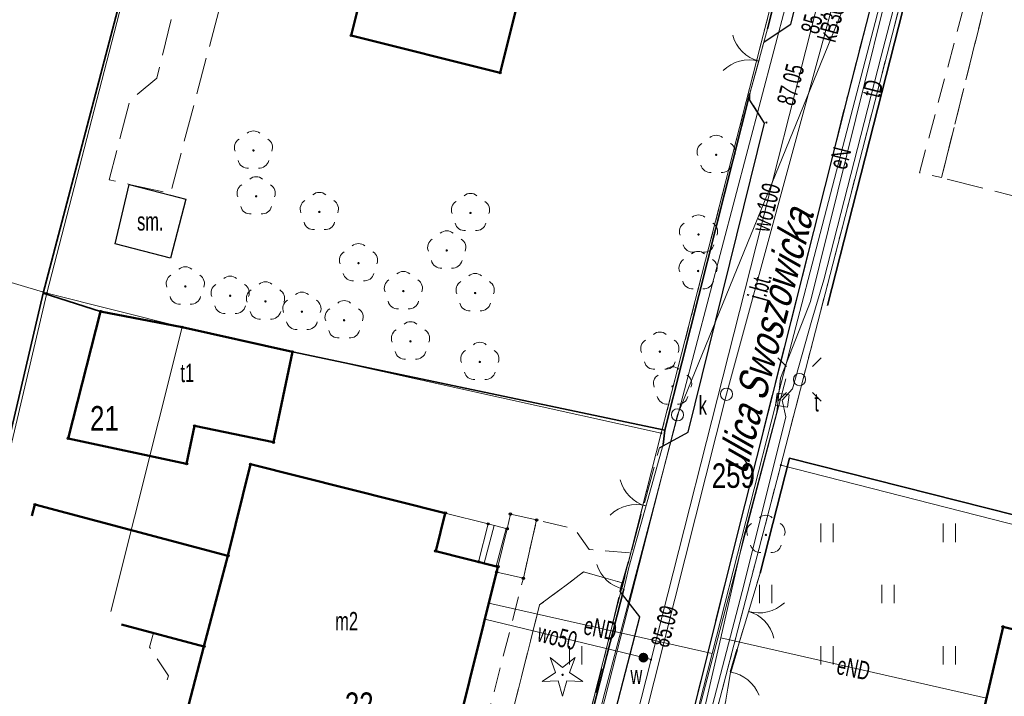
# Model space of a CAD drawing. Header units: metres. Extents: x 7504240 to 7504745, y 5782869 to 5783359.
# Tile 20 of 93: x 7504340 to 7504380, y 5782956 to 5782984. Entities that reach past the tile are written whole.
import ezdxf
from ezdxf.enums import TextEntityAlignment as Align

# ---------------------------------------------------------------- set-up
doc = ezdxf.new("R2010")
doc.units = ezdxf.units.M
doc.header["$MEASUREMENT"] = 0
for name, pattern in [('1.0_0.5', [1.5, 1, -0.5]), ('1.5_0.5', [2, 1.5, -0.5]), ('219-500', [0]), ('egug-500', [1, 0.5, -0.5]), ('otob_500', [0]), ('otof_500', [0]), ('sutp_500', [0])]:
    doc.linetypes.add(name, pattern=pattern)
doc.layers.get('0').update_dxf_attribs({"color": 2, "linetype": 'CONTINUOUS', "lineweight": 5})
for name, color, linetype in [('203-punkt graniczny', 7, 'CONTINUOUS'), ('211-numer działki ewidencyjnej', 7, 'CONTINUOUS'), ('218-kontur użytku gruntowego', 7, 'CONTINUOUS'), ('219-działka ewidencyjna', 7, 'CONTINUOUS'), ('312-budynek ewidencyjny', 7, 'CONTINUOUS'), ('312-oznaczenie budynku ewidencyjnego-Atr117', 7, 'CONTINUOUS'), ('352-schody', 7, 'CONTINUOUS'), ('994-Nazwa ulicy', 7, 'CONTINUOUS'), ('brama', 7, 'CONTINUOUS'), ('chodnik', 7, 'CONTINUOUS'), ('drzewo iglaste', 7, 'CONTINUOUS'), ('drzewo liściaste', 7, 'CONTINUOUS'), ('furtka', 7, 'CONTINUOUS'), ('jezdnia', 7, 'CONTINUOUS'), ('jezdnia-Atr17', 7, 'CONTINUOUS'), ('krawężnik', 7, 'CONTINUOUS'), ('latarnia', 7, 'CONTINUOUS'), ('ogrodzenie trwałe', 7, 'CONTINUOUS'), ('pikieta sztuczna', 7, 'CONTINUOUS'), ('pikieta sztuczna-Atr2', 7, 'CONTINUOUS'), ('przewód elektroenergetyczny podziemny', 7, 'CONTINUOUS'), ('przewód elektroenergetyczny podziemny-Atr1', 7, 'CONTINUOUS'), ('przewód kanalizacyjny', 7, 'CONTINUOUS'), ('przewód kanalizacyjny-Atr1', 7, 'CONTINUOUS'), ('przewód telekomunikacyjny napowietrzny', 7, 'CONTINUOUS'), ('przewód telekomunikacyjny podziemny', 7, 'CONTINUOUS'), ('przewód telekomunikacyjny podziemny-Atr1', 7, 'CONTINUOUS'), ('przewód wodociągowy', 7, 'CONTINUOUS'), ('przewód wodociągowy-Atr1', 7, 'CONTINUOUS'), ('Punkt budynku', 7, 'CONTINUOUS'), ('rzędna', 7, 'CONTINUOUS'), ('rzędna-Atr2', 7, 'CONTINUOUS'), ('słup przewodów napowietrznych', 7, 'CONTINUOUS'), ('trawnik', 7, 'CONTINUOUS'), ('właz do komory lub kanału - kwadratowy', 7, 'CONTINUOUS'), ('właz do komory lub kanału - kwadratowy-Atr17', 7, 'CONTINUOUS'), ('właz do komory lub kanału - okrągły', 7, 'CONTINUOUS'), ('właz do komory lub kanału - okrągły-Atr17', 7, 'CONTINUOUS'), ('zasuwa lub zawór', 7, 'CONTINUOUS'), ('zasuwa lub zawór-Atr17', 7, 'CONTINUOUS'), ('śmietnik', 7, 'CONTINUOUS'), ('śmietnik-Atr17', 7, 'CONTINUOUS')]:
    doc.layers.add(name, color=color, linetype=linetype)
doc.styles.get("Standard").update_dxf_attribs({"font": 'Working1250', "width": 0.75})
doc.linetypes.add('902-500', pattern='A,3.75,0,[1,ksztalty.shx,S=0.5,R=0,X=0,Y=0],3.75', length=7.5)

# ---------------------------------------------------------------- blocks, each defined once
blk = doc.blocks.new('OP021')
at = {"linetype": 'Continuous', "lineweight": 13}
h = blk.add_hatch(color=0, dxfattribs=at)
edge = h.paths.add_edge_path()
edge.add_arc((0, 0), 0.05, 0, 360)
at = {"color": 0, "linetype": 'Continuous', "lineweight": 13}
for centre, start, end in [((-0.38, 0.124), 121.308, 202.548), ((0, 0.4), 49.272, 130.728), ((0.38, 0.124), 337.452, 58.692), ((-0.235, -0.324), 193.221, 274.871), ((0.235, -0.324), 265.129, 346.779)]:
    blk.add_arc(centre, 0.4, start, end, dxfattribs=at)
blk = doc.blocks.new('OP011')
at = {"linetype": 'Continuous', "lineweight": 13}
h = blk.add_hatch(color=0, dxfattribs=at)
edge = h.paths.add_edge_path()
edge.add_arc((0, 0), 0.05, 0, 360)
at = {"color": 0, "linetype": 'Continuous', "lineweight": 13}
for p, q in [((-0.283, 0.093), (-0.512, 0.706)), ((-0.512, 0.706), (0, 0.299)), ((0, 0.299), (0.512, 0.706)), ((0.512, 0.706), (0.283, 0.093)), ((-0.828, -0.268), (-0.283, 0.093)), ((0.283, 0.093), (0.828, -0.268)), ((-0.175, -0.24), (-0.828, -0.268)), ((0, -0.87), (-0.175, -0.24)), ((0.175, -0.24), (0, -0.87)), ((0.828, -0.268), (0.175, -0.24))]:
    blk.add_line(p, q, dxfattribs=at)
blk = doc.blocks.new('US25')
at = {"linetype": 'Continuous', "lineweight": 0}
h = blk.add_hatch(color=0, dxfattribs=at)
edge = h.paths.add_edge_path()
edge.add_arc((0, 0), 0.2, 0, 360)
blk = doc.blocks.new('PW01')
at = {"linetype": 'Continuous', "lineweight": 13}
h = blk.add_hatch(color=0, dxfattribs=at)
edge = h.paths.add_edge_path()
edge.add_arc((0, 0), 0.045, 0, 360)
blk = doc.blocks.new('US15')
at = {"color": 0, "linetype": 'Continuous', "lineweight": 13}
blk.add_circle((0, 0), 0.25, dxfattribs=at)
blk = doc.blocks.new('US22')
at = {"color": 0, "linetype": 'Continuous', "lineweight": 13}
blk.add_circle((0, 0), 0.25, dxfattribs=at)
blk = doc.blocks.new('US22A')
at = {"color": 0, "linetype": 'Continuous', "lineweight": 0}
blk.add_lwpolyline([(-0.25, -0.25), (0.25, -0.25), (0.25, 0.25), (-0.25, 0.25)], close=True, dxfattribs=at)
blk = doc.blocks.new('SM01')
at = {"color": 0, "linetype": 'Continuous', "lineweight": 13}
for p, q in [((-0.53, 0.531), (-0.883, 0.884)), ((0.531, 0.531), (0.884, 0.884)), ((-0.53, -0.53), (-0.883, -0.883)), ((0.531, -0.53), (0.884, -0.883))]:
    blk.add_line(p, q, dxfattribs=at)
blk.add_circle((0, 0), 0.25, dxfattribs=at)
blk = doc.blocks.new('OK02')
at = {"color": 0, "linetype": 'Continuous', "lineweight": 0}
for centre, start, end in [((-1.5, 0), 0, 60), ((1.5, 0), 120, 180)]:
    blk.add_arc(centre, 1.5, start, end, dxfattribs=at)
blk = doc.blocks.new('OK04')
at = {"color": 0, "linetype": 'Continuous', "lineweight": 0}
blk.add_arc((1.5, 0.001), 1.5, 120, 180, dxfattribs=at)
blk = doc.blocks.new('TU04')
at = {"color": 0, "linetype": 'Continuous', "lineweight": 13}
for p, q in [((0, 0), (0, 0.75)), ((0.5, 0), (0.5, 0.75))]:
    blk.add_line(p, q, dxfattribs=at)
blk = doc.blocks.new('203')
at = {"linetype": 'Continuous', "lineweight": 0}
h = blk.add_hatch(color=0, dxfattribs=at)
edge = h.paths.add_edge_path()
edge.add_arc((0, 0), 0.045, 0, 360)
blk = doc.blocks.new('PUNKTBUD')
at = {"color": 0}
blk.add_circle((0, 0), 0.045, dxfattribs=at)

msp = doc.modelspace()

# ---------------------------------------------------------------- linework, layer by layer
at = {"layer": '218-kontur użytku gruntowego', "color": 3, "linetype": 'egug-500', "lineweight": 18, "flags": 128}
for points in [[(7504374.27, 5782998.52), (7504366.22, 5782967.08)], [(7504379.37, 5782997.76), (7504371.1, 5782965.78)], [(7504366.22, 5782967.08), (7504359.507, 5782940.717)], [(7504371.1, 5782965.78), (7504363.342, 5782936.071)]]:
    msp.add_lwpolyline(points, dxfattribs=at)
at = {"layer": '219-działka ewidencyjna', "color": 7, "linetype": '219-500', "lineweight": 18, "flags": 128}
for points in [[(7504341.14, 5782972.8), (7504349.4, 5783004.74)], [(7504366.22, 5782967.08), (7504374.27, 5782998.52)], [(7504371.1, 5782965.78), (7504379.37, 5782997.76)], [(7504338.35, 5782973.63), (7504341.14, 5782972.8)], [(7504341.14, 5782972.8), (7504339.334, 5782965.153)], [(7504346.66, 5782971.41), (7504341.14, 5782972.8)], [(7504346.66, 5782971.41), (7504343.747, 5782959.807)], [(7504346.66, 5782971.41), (7504366.22, 5782967.08)], [(7504366.22, 5782967.08), (7504359.507, 5782940.717)], [(7504371.1, 5782965.78), (7504363.342, 5782936.071)], [(7504395.12, 5782959.64), (7504371.1, 5782965.78)]]:
    msp.add_lwpolyline(points, dxfattribs=at)
at = {"layer": '312-budynek ewidencyjny', "color": 7, "linetype": 'Continuous', "lineweight": 50, "flags": 128}
for points in [[(7504359.64, 5782981.79), (7504360.83, 5782986.53)], [(7504354.17, 5782985.78), (7504353.56, 5782983.31)], [(7504353.56, 5782983.31), (7504359.64, 5782981.79)], [(7504343.33, 5782972.05), (7504342.01, 5782966.87)], [(7504346.66, 5782971.41), (7504343.33, 5782972.05)], [(7504351.16, 5782970.4), (7504346.66, 5782971.41)], [(7504350.39, 5782966.71), (7504351.16, 5782970.4)], [(7504346.84, 5782965.83), (7504347.17, 5782967.38)], [(7504347.17, 5782967.38), (7504350.39, 5782966.71)], [(7504342.01, 5782966.87), (7504346.84, 5782965.83)], [(7504349.45, 5782965.81), (7504348.53, 5782962.08)], [(7504357.4, 5782963.82), (7504349.45, 5782965.81)], [(7504340.65, 5782964.17), (7504340.528, 5782963.708)], [(7504348.53, 5782962.08), (7504340.65, 5782964.17)], [(7504357.01, 5782962.27), (7504357.4, 5782963.82)], [(7504359.55, 5782961.63), (7504357.01, 5782962.27)], [(7504348.53, 5782962.08), (7504347.55, 5782958.38)], [(7504347.55, 5782958.38), (7504348.53, 5782962.08)], [(7504357.82, 5782954.67), (7504359.55, 5782961.63)], [(7504344.19, 5782959.271), (7504347.55, 5782958.38)], [(7504380.17, 5782959.18), (7504377.85, 5782949.2)], [(7504389.23, 5782956.94), (7504380.17, 5782959.18)], [(7504347.55, 5782958.38), (7504346.918, 5782955.966)]]:
    msp.add_lwpolyline(points, dxfattribs=at)
at = {"layer": '352-schody', "color": 7, "linetype": 'Continuous', "lineweight": 18, "flags": 128}
for points in [[(7504357.01, 5782962.27), (7504358.76, 5782961.83), (7504359.15, 5782963.38), (7504357.4, 5782963.82)], [(7504357.01, 5782962.27), (7504358.76, 5782961.83), (7504359.15, 5782963.38), (7504357.4, 5782963.82)], [(7504359.55, 5782961.63), (7504359.5, 5782961.41), (7504360.59, 5782961.16), (7504361.13, 5782963.54), (7504360.06, 5782963.78), (7504359.93, 5782963.18)], [(7504359.55, 5782961.63), (7504359.5, 5782961.41), (7504360.59, 5782961.16), (7504361.13, 5782963.54), (7504360.06, 5782963.78), (7504359.93, 5782963.18)], [(7504358.76, 5782961.83), (7504359.55, 5782961.63), (7504359.93, 5782963.18), (7504359.15, 5782963.38)], [(7504358.76, 5782961.83), (7504359.55, 5782961.63), (7504359.93, 5782963.18), (7504359.15, 5782963.38)]]:
    msp.add_lwpolyline(points, close=True, dxfattribs=at)
for points in [[(7504358.994, 5782961.771), (7504359.397, 5782963.317)], [(7504359.479, 5782961.648), (7504359.881, 5782963.193)]]:
    msp.add_lwpolyline(points, dxfattribs=at)
at = {"layer": 'brama', "color": 7, "linetype": 'otob_500', "lineweight": 18, "flags": 128}
for points in [[(7504369.84, 5782980.95), (7504370.55, 5782983.58)], [(7504364.89, 5782961.6), (7504366.29, 5782966.62)], [(7504370.25, 5782961.37), (7504369.32, 5782958.25)]]:
    msp.add_lwpolyline(points, dxfattribs=at)
at = {"layer": 'chodnik', "color": 7, "linetype": '1.0_0.5', "lineweight": 18, "flags": 128}
for points in [[(7504383.32, 5782994.68), (7504382.96, 5782994.58), (7504382.72, 5782994.46), (7504382.21, 5782994.21), (7504382.03, 5782994.05), (7504381.75, 5782993.69), (7504381.56, 5782993.36), (7504381.44, 5782992.88), (7504381.12, 5782991.4), (7504377.66, 5782977.51), (7504376.76, 5782977.71), (7504378.74, 5782985.13), (7504380.8, 5782993.65), (7504381, 5782994.04), (7504381.23, 5782994.34), (7504381.51, 5782994.63), (7504381.78, 5782994.86), (7504382.08, 5782995.06), (7504382.35, 5782995.23), (7504382.81, 5782995.41), (7504383.35, 5782995.54), (7504384.89, 5782995.68), (7504385.42, 5782995.67), (7504386.96, 5782995.5), (7504387.79, 5782995.34), (7504391.99, 5782994.29), (7504399.87, 5782992.23), (7504400.03, 5782992.41), (7504401.17, 5782992.15), (7504400.37, 5782991.53), (7504399.69, 5782991.4), (7504394.35, 5782992.88), (7504392.24, 5782993.36), (7504390.54, 5782993.94), (7504386.51, 5782994.75), (7504385.93, 5782994.82), (7504385.59, 5782994.84), (7504385.16, 5782994.85), (7504384.29, 5782994.82), (7504383.6, 5782994.73)], [(7504359.82, 5782954.38), (7504358.88, 5782954.55), (7504360.59, 5782961.16), (7504361.13, 5782963.54), (7504362.68, 5782963.18), (7504363.28, 5782962.34), (7504364.98, 5782962.19), (7504364.62, 5782960.98), (7504363.05, 5782961.42), (7504361.25, 5782960.07)]]:
    msp.add_lwpolyline(points, close=True, dxfattribs=at)
msp.add_lwpolyline([(7504346.054, 5782957.013), (7504346.1, 5782957.18), (7504345.33, 5782958.35), (7504345.49, 5782958.93), (7504347.55, 5782958.38), (7504346.918, 5782955.966)], dxfattribs=at)
at = {"layer": 'furtka', "color": 7, "linetype": 'otof_500', "lineweight": 18, "flags": 128}
for points in [[(7504364.69, 5782960.71), (7504364.89, 5782961.6)], [(7504369.04, 5782957.33), (7504368.86, 5782956.18)]]:
    msp.add_lwpolyline(points, dxfattribs=at)
at = {"layer": 'jezdnia', "color": 7, "linetype": '1.5_0.5', "lineweight": 18, "flags": 128}
for points in [[(7504353.03, 5783003.8), (7504362.65, 5783001.39), (7504362.51, 5783000.75), (7504354.45, 5783002.72), (7504354.09, 5783001.39), (7504358.01, 5783000.43), (7504357.83, 5782999.64), (7504353.47, 5783000.64), (7504353.34, 5783000.62), (7504353.04, 5783000.56), (7504352.77, 5783000.45), (7504352.56, 5783000.3), (7504352.42, 5783000.14), (7504352.28, 5782999.95), (7504352.18, 5782999.77), (7504352.18, 5782999.56), (7504352.18, 5782999.39), (7504352.24, 5782999.21), (7504352.31, 5782999.03), (7504352.45, 5782998.83), (7504352.67, 5782998.65), (7504352.93, 5782998.5), (7504352.75, 5782997.79), (7504353.33, 5782997.65), (7504352, 5782992.35), (7504350.41, 5782992.78), (7504346.18, 5782976.87), (7504344.57, 5782977.22), (7504343.68, 5782977.42), (7504344.53, 5782980.66), (7504345.62, 5782981.57), (7504348.49, 5782993.11), (7504346.68, 5782993.61), (7504349.41, 5783004.84), (7504350.27, 5783004.56)], [(7504375.03, 5782998.38), (7504378.7, 5782997.69), (7504378.06, 5782997.12), (7504376.19, 5782990.04), (7504373.83, 5782980.88), (7504369.17, 5782962.35), (7504367.57, 5782955.94), (7504366.77, 5782952.45), (7504365.27, 5782947.77), (7504362.36, 5782948.42), (7504361.78, 5782949.36), (7504361.89, 5782949.78), (7504362.74, 5782953.15), (7504363.78, 5782953.55), (7504365.35, 5782959.58), (7504364.54, 5782960.62), (7504364.62, 5782960.98), (7504364.98, 5782962.19), (7504366.14, 5782966.49), (7504367.31, 5782967.12), (7504370.43, 5782979.74), (7504369.84, 5782980.67), (7504369.84, 5782980.95), (7504370.41, 5782983.04), (7504371.51, 5782983.78), (7504375.04, 5782997.67)], [(7504401.17, 5782992.15), (7504404.95, 5782991.26), (7504395.21, 5782966.71), (7504392.43, 5782967.49), (7504394.18, 5782972.47), (7504383.79, 5782975.95), (7504377.66, 5782977.51), (7504381.12, 5782991.4), (7504381.44, 5782992.88), (7504381.56, 5782993.36), (7504381.75, 5782993.69), (7504382.03, 5782994.05), (7504382.21, 5782994.21), (7504382.72, 5782994.46), (7504382.96, 5782994.58), (7504383.32, 5782994.68), (7504383.6, 5782994.73), (7504384.29, 5782994.82), (7504385.16, 5782994.85), (7504385.59, 5782994.84), (7504385.93, 5782994.82), (7504386.51, 5782994.75), (7504390.54, 5782993.94), (7504389.99, 5782991.94), (7504384.94, 5782993.15), (7504382.3, 5782982.24), (7504383.13, 5782980.84), (7504382.51, 5782978.37), (7504385.12, 5782977.78), (7504387.08, 5782979.05), (7504389.92, 5782978.41), (7504390.36, 5782980.39), (7504394.23, 5782979.52), (7504394.92, 5782982.6), (7504397.53, 5782981.95), (7504400.21, 5782987.14), (7504400.39, 5782987.54), (7504400.52, 5782987.83), (7504400.57, 5782988.09), (7504400.52, 5782988.44), (7504400.44, 5782988.8), (7504400.33, 5782989.16), (7504400.17, 5782989.45), (7504399.95, 5782989.76), (7504399.76, 5782990.02), (7504399.51, 5782990.3), (7504399.14, 5782990.56), (7504398.6, 5782990.86), (7504395.25, 5782991.61), (7504395.07, 5782990.77), (7504393.99, 5782991.02), (7504394.35, 5782992.88), (7504399.69, 5782991.4), (7504400.37, 5782991.53)]]:
    msp.add_lwpolyline(points, close=True, dxfattribs=at)
at = {"layer": 'krawężnik', "color": 7, "linetype": 'Continuous', "lineweight": 25, "flags": 128}
for points in [[(7504380.09, 5782998.65), (7504378.7, 5782997.69), (7504378.06, 5782997.12), (7504376.19, 5782990.04), (7504373.83, 5782980.88), (7504369.17, 5782962.35), (7504367.57, 5782955.94), (7504366.77, 5782952.45), (7504365.27, 5782947.77)], [(7504370.41, 5782983.04), (7504371.51, 5782983.78), (7504375.04, 5782997.67), (7504375.03, 5782998.38)], [(7504366.14, 5782966.49), (7504367.31, 5782967.12), (7504370.43, 5782979.74), (7504369.84, 5782980.67), (7504369.84, 5782980.95)], [(7504362.74, 5782953.15), (7504363.78, 5782953.55), (7504365.35, 5782959.58), (7504364.54, 5782960.62), (7504364.62, 5782960.98)]]:
    msp.add_lwpolyline(points, dxfattribs=at)
at = {"layer": 'ogrodzenie trwałe', "color": 7, "linetype": '902-500', "lineweight": 35, "flags": 128}
for points in [[(7504349.41, 5783004.84), (7504340.98, 5782972.8), (7504339.23, 5782965.279)], [(7504370.55, 5782983.58), (7504374.32, 5782998.48)], [(7504400.03, 5782992.41), (7504383.8, 5782996.87), (7504379.5, 5782997.74), (7504373.01, 5782972.29)], [(7504369.84, 5782980.95), (7504366.36, 5782967.21), (7504366.29, 5782966.62)], [(7504340.98, 5782972.8), (7504343.33, 5782972.05)], [(7504351.16, 5782970.4), (7504366.36, 5782967.21)], [(7504370.25, 5782961.37), (7504371.45, 5782966.06), (7504389.85, 5782961.41)], [(7504362.88, 5782953.65), (7504364.69, 5782960.71)], [(7504369.04, 5782957.33), (7504369.32, 5782958.25)]]:
    msp.add_lwpolyline(points, dxfattribs=at)
at = {"layer": 'przewód elektroenergetyczny podziemny', "color": 1, "linetype": 'Continuous', "lineweight": 18, "flags": 128}
for points in [[(7504304.99, 5783016.29), (7504305.22, 5783016.55), (7504310.26, 5783015.48), (7504313.33, 5783014.45), (7504314.39, 5783013.86), (7504325.48, 5783011.22), (7504353.97, 5783004.23), (7504363.99, 5783001.77), (7504374.64, 5782999.18), (7504374.78, 5782998.35), (7504374.13, 5782995.39), (7504377.53, 5782993.77), (7504371.04, 5782968.86), (7504368.29, 5782958.09), (7504362.833, 5782936.687)], [(7504362.871, 5782936.641), (7504363.51, 5782938.74), (7504364.2, 5782941.1), (7504367.25, 5782952.8), (7504367.96, 5782955.72), (7504368.65, 5782958.73), (7504369.59, 5782962.87), (7504370.94, 5782967.94), (7504371.09, 5782969.33), (7504372.31, 5782972.46), (7504377.49, 5782993.39), (7504377.63, 5782994.79), (7504378.6, 5782996.56), (7504378.8, 5782997.56)], [(7504362.767, 5782936.768), (7504371.3, 5782969.3)], [(7504359.18, 5782960.14), (7504368.29, 5782958.09)], [(7504368.65, 5782958.73), (7504379.49, 5782956.26)]]:
    msp.add_lwpolyline(points, dxfattribs=at)
at = {"layer": 'przewód kanalizacyjny', "color": 34, "linetype": 'Continuous', "lineweight": 18, "flags": 128}
for points in [[(7504378.91, 5783005.43), (7504368.88, 5782968.67)], [(7504368.88, 5782968.67), (7504361.288, 5782938.559)]]:
    msp.add_lwpolyline(points, dxfattribs=at)
at = {"layer": 'przewód telekomunikacyjny napowietrzny', "color": 30, "linetype": 'sutp_500', "lineweight": 18, "flags": 128}
for points in [[(7504366.88, 5782967.83), (7504377.86, 5782994.76)], [(7504377.86, 5782994.76), (7504366.88, 5782967.83)], [(7504359.842, 5782940.311), (7504366.88, 5782967.83)]]:
    msp.add_lwpolyline(points, dxfattribs=at)
at = {"layer": 'przewód telekomunikacyjny podziemny', "color": 30, "linetype": 'Continuous', "lineweight": 18, "flags": 128}
for points in [[(7504378.42, 5783009.58), (7504371.87, 5782986.72), (7504363.91, 5782956.51), (7504359.797, 5782940.365)], [(7504381.87, 5783009.7), (7504379.77, 5783000.21), (7504377.92, 5782992.9), (7504375.19, 5782982.47), (7504372.85, 5782973.34), (7504372.36, 5782971.7), (7504371.58, 5782968.89), (7504371.16, 5782968.43), (7504371.3, 5782967.75), (7504369.6, 5782960.93), (7504365.18, 5782943.99), (7504363.44, 5782937.31), (7504363.165, 5782936.285)]]:
    msp.add_lwpolyline(points, dxfattribs=at)
at = {"layer": 'przewód wodociągowy', "color": 5, "linetype": 'Continuous', "lineweight": 18, "flags": 128}
for points in [[(7504377.4, 5783003.51), (7504377.3, 5783003.14), (7504377.22, 5783002.83), (7504377.13, 5783002.46), (7504376.94, 5783001.7), (7504373.43, 5782987.86), (7504373.02, 5782986.27), (7504365.8, 5782957.84), (7504364.79, 5782953.83)], [(7504365.8, 5782957.84), (7504365.49, 5782957.92), (7504359.02, 5782959.49)]]:
    msp.add_lwpolyline(points, dxfattribs=at)
at = {"layer": 'trawnik', "color": 7, "linetype": '1.0_0.5', "lineweight": 18, "flags": 128}
for points in [[(7504380.5, 5782963.78), (7504382.28, 5782963.32), (7504381.62, 5782958.82), (7504380.17, 5782959.18), (7504377.85, 5782949.2), (7504377.05, 5782946.3), (7504378.23, 5782945.98), (7504374.69, 5782933.81), (7504374.14, 5782933.87), (7504373.79, 5782932.56), (7504376.63, 5782931.81), (7504376.92, 5782933.2), (7504376.47, 5782933.3), (7504379.25, 5782945.71), (7504379.92, 5782945.53), (7504379.55, 5782944.12), (7504380.84, 5782943.78), (7504381.21, 5782945.19), (7504386.02, 5782943.9), (7504383.09, 5782928.54), (7504366.02, 5782932.82), (7504363.63, 5782935.72), (7504368.86, 5782956.18), (7504369.04, 5782957.33), (7504369.32, 5782958.25), (7504370.25, 5782961.37), (7504371.45, 5782966.06)], [(7504362.88, 5782953.65), (7504359.82, 5782954.38), (7504361.25, 5782960.07), (7504363.05, 5782961.42), (7504364.62, 5782960.98), (7504364.54, 5782960.62)]]:
    msp.add_lwpolyline(points, close=True, dxfattribs=at)
at = {"layer": 'śmietnik', "color": 7, "linetype": 'Continuous', "lineweight": 25, "flags": 128}
msp.add_lwpolyline([(7504344.5, 5782977.23), (7504346.19, 5782976.79), (7504346.81, 5782976.63), (7504346.19, 5782974.22), (7504343.92, 5782974.81)], close=True, dxfattribs=at)

# ---------------------------------------------------------------- block references
at = {"layer": '203-punkt graniczny', "color": 7, "linetype": 'Continuous', "lineweight": 18}
for p in [(7504341.14, 5782972.8), (7504346.66, 5782971.41), (7504366.22, 5782967.08), (7504371.1, 5782965.78)]:
    msp.add_blockref('203', p, dxfattribs=at)
at = {"layer": 'brama', "color": 7, "linetype": 'Continuous', "lineweight": 18}
for p, rotation in [((7504370.195, 5782982.265), 74.892), ((7504365.59, 5782964.11), 74.417), ((7504369.785, 5782959.81), 253.402)]:
    msp.add_blockref('OK02', p, dxfattribs=dict(at, rotation=rotation))
at = {"layer": 'drzewo iglaste', "color": 94, "linetype": 'Continuous', "lineweight": 18}
msp.add_blockref('OP011', (7504362.19, 5782957.22), dxfattribs=at)
at = {"layer": 'drzewo liściaste', "color": 94, "linetype": 'Continuous', "lineweight": 18}
for p in [(7504349.57, 5782978.62), (7504368.46, 5782978.44), (7504349.68, 5782976.75), (7504352.26, 5782976.11), (7504358.43, 5782976.07), (7504367.74, 5782975.19), (7504357.46, 5782974.54), (7504353.86, 5782974.02), (7504367.72, 5782973.7), (7504346.79, 5782973.07), (7504348.62, 5782972.69), (7504355.69, 5782972.88), (7504358.62, 5782972.8), (7504350.06, 5782972.46), (7504351.55, 5782972.04), (7504353.27, 5782971.69), (7504355.98, 5782970.83), (7504366.16, 5782970.41), (7504358.81, 5782969.99), (7504366.68, 5782968.99), (7504370.49, 5782962.93)]:
    msp.add_blockref('OP021', p, dxfattribs=at)
at = {"layer": 'furtka', "color": 7, "linetype": 'Continuous', "lineweight": 18}
for p, rotation in [((7504364.69, 5782960.71), 77.33500000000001), ((7504369.04, 5782957.33), 261.104)]:
    msp.add_blockref('OK04', p, dxfattribs=dict(at, rotation=rotation))
at = {"layer": 'latarnia', "color": 7, "linetype": 'Continuous', "lineweight": 18}
msp.add_blockref('SM01', (7504371.86, 5782969.27), dxfattribs=at)
at = {"layer": 'pikieta sztuczna', "color": 7, "linetype": 'Continuous', "lineweight": 13}
msp.add_blockref('PW01', (7504370.51, 5782979.76), dxfattribs=at)
at = {"layer": 'Punkt budynku', "color": 5, "linetype": 'Continuous', "lineweight": 18}
for p in [(7504353.56, 5782983.31), (7504359.64, 5782981.79), (7504343.33, 5782972.05), (7504346.66, 5782971.41), (7504351.16, 5782970.4), (7504347.17, 5782967.38), (7504342.01, 5782966.87), (7504350.39, 5782966.71), (7504346.84, 5782965.83), (7504349.45, 5782965.81), (7504340.65, 5782964.17), (7504357.4, 5782963.82), (7504360.06, 5782963.78), (7504359.15, 5782963.38), (7504361.13, 5782963.54), (7504359.93, 5782963.18), (7504357.01, 5782962.27), (7504348.53, 5782962.08), (7504358.76, 5782961.83), (7504359.5, 5782961.41), (7504359.55, 5782961.63), (7504360.59, 5782961.16), (7504380.17, 5782959.18), (7504347.55, 5782958.38)]:
    msp.add_blockref('PUNKTBUD', p, dxfattribs=at)
at = {"layer": 'rzędna', "color": 5, "linetype": 'Continuous', "lineweight": 18}
msp.add_blockref('PW01', (7504365.8, 5782957.84), dxfattribs=at)
at = {"layer": 'słup przewodów napowietrznych', "color": 7, "linetype": 'Continuous', "lineweight": 18}
msp.add_blockref('US15', (7504366.88, 5782967.83), dxfattribs=at)
at = {"layer": 'trawnik', "color": 7, "linetype": 'Continuous', "lineweight": 18}
for p in [(7504372.729, 5782962.639), (7504377.729, 5782962.639), (7504370.229, 5782960.139), (7504375.229, 5782960.139), (7504362.47, 5782957.637), (7504372.729, 5782957.639), (7504377.729, 5782957.639)]:
    msp.add_blockref('TU04', p, dxfattribs=at)
at = {"layer": 'właz do komory lub kanału - kwadratowy', "color": 7, "linetype": 'Continuous', "lineweight": 18, "rotation": 171.76}
msp.add_blockref('US22A', (7504371.16, 5782968.43), dxfattribs=at)
at = {"layer": 'właz do komory lub kanału - okrągły', "color": 7, "linetype": 'Continuous', "lineweight": 18}
msp.add_blockref('US22', (7504368.88, 5782968.67), dxfattribs=at)
at = {"layer": 'zasuwa lub zawór', "color": 5, "linetype": 'Continuous', "lineweight": 18}
msp.add_blockref('US25', (7504365.49, 5782957.92), dxfattribs=at)

# ---------------------------------------------------------------- texts
at = {"layer": '211-numer działki ewidencyjnej', "color": 7, "linetype": 'Continuous', "lineweight": 18, "width": 0.79}
for s, p in [('21', (7504342.9, 5782967.19)), ('259', (7504368.28, 5782964.85)), ('22', (7504353.3, 5782955.5))]:
    msp.add_text(s, height=1, dxfattribs=at).set_placement(p)
at = {"layer": '312-oznaczenie budynku ewidencyjnego-Atr117', "color": 7, "width": 0.667}
for s, p in [('t1', (7504346.59, 5782968.94)), ('m2', (7504352.91, 5782958.81))]:
    msp.add_text(s, height=0.75, dxfattribs=at).set_placement(p, align=Align.BOTTOM_LEFT)
at = {"layer": '994-Nazwa ulicy', "color": 7, "linetype": 'Continuous', "lineweight": 25, "oblique": 15, "width": 0.79}
msp.add_text('ulica Swoszowicka', height=1.25, rotation=75.407, dxfattribs=at).set_placement((7504369.68, 5782965.37))
at = {"layer": 'jezdnia-Atr17', "color": 7, "width": 0.667}
msp.add_text('j.bt.', height=0.75, rotation=74.613, dxfattribs=at).set_placement((7504370.24, 5782973.074), align=Align.MIDDLE_CENTER)
at = {"layer": 'pikieta sztuczna-Atr2', "color": 7, "width": 0.667}
msp.add_text('87.05', height=0.75, rotation=75.527, dxfattribs=at).set_placement((7504371.651, 5782980.403))
at = {"layer": 'przewód elektroenergetyczny podziemny-Atr1', "color": 1, "width": 0.667}
for s, rotation, p in [('eN', 75.397, (7504373.516, 5782978.307)), ('eND', 348.235, (7504363.736, 5782959.115)), ('eND', 348.082, (7504374.068, 5782957.492))]:
    msp.add_text(s, height=0.75, rotation=rotation, dxfattribs=at).set_placement(p, align=Align.MIDDLE_CENTER)
at = {"layer": 'przewód kanalizacyjny-Atr1', "color": 34, "width": 0.667}
msp.add_text('kB300', height=0.75, rotation=74.739, dxfattribs=at).set_placement((7504373.207, 5782984.009), align=Align.MIDDLE_CENTER)
at = {"layer": 'przewód telekomunikacyjny podziemny-Atr1', "color": 30, "width": 0.667}
msp.add_text('tD', height=0.75, rotation=76.205, dxfattribs=at).set_placement((7504374.844, 5782981.151), align=Align.MIDDLE_CENTER)
at = {"layer": 'przewód wodociągowy-Atr1', "color": 5, "width": 0.667}
for s, rotation, p in [('wo100', 75.75, (7504370.25, 5782975.34)), ('wo50', 346.36, (7504361.2, 5782958.96))]:
    msp.add_text(s, height=0.75, rotation=rotation, dxfattribs=at).set_placement(p, align=Align.MIDDLE_LEFT)
at = {"layer": 'rzędna-Atr2', "color": 5, "width": 0.667}
msp.add_text('85.42', height=0.75, rotation=75.75, dxfattribs=at).set_placement((7504372.63, 5782983.33))
msp.add_text('85.09', height=0.75, rotation=75.398, dxfattribs=at).set_placement((7504366.14, 5782958.39), align=Align.MIDDLE_LEFT)
at = {"layer": 'właz do komory lub kanału - kwadratowy-Atr17', "color": 7, "width": 0.667}
msp.add_text('t', height=0.75, dxfattribs=at).set_placement((7504372.468, 5782968.342), align=Align.MIDDLE_LEFT)
at = {"layer": 'właz do komory lub kanału - okrągły-Atr17', "color": 7, "width": 0.667}
msp.add_text('k', height=0.75, dxfattribs=at).set_placement((7504367.747, 5782968.218), align=Align.MIDDLE_LEFT)
at = {"layer": 'zasuwa lub zawór-Atr17', "color": 5, "width": 0.667}
msp.add_text('w', height=0.75, dxfattribs=at).set_placement((7504364.96, 5782957.22), align=Align.MIDDLE_LEFT)
at = {"layer": 'śmietnik-Atr17', "color": 7, "width": 0.667}
msp.add_text('sm.', height=0.75, dxfattribs=at).set_placement((7504345.361, 5782975.727), align=Align.MIDDLE_CENTER)

doc.saveas('drawing.dxf')
